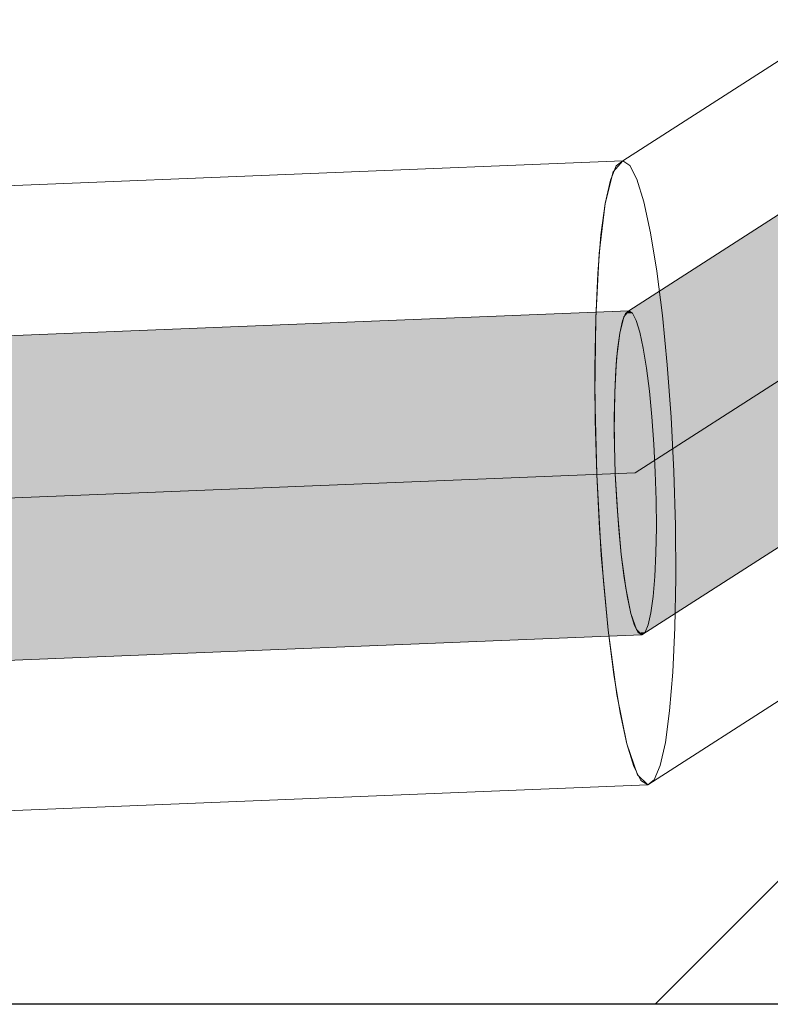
# Model space of a CAD drawing. Header units: millimetres. Extents: x -47038 to 86296, y -75637 to 48966.
# Tile 94 of 174: x -30942 to -30691, y 28540 to 28868. Entities that reach past the tile are written whole.
import ezdxf

# ---------------------------------------------------------------- set-up
doc = ezdxf.new("R2010")
doc.units = ezdxf.units.MM
doc.layers.add('420-K Ściany_Nr_pióra__95', color=7, linetype='Continuous', lineweight=20, true_color=0x7c7c7c)
doc.layers.add('510-I Elektryczne_Nr_pióra__172', color=7, linetype='Continuous', lineweight=20, true_color=0x663200)
doc.layers.add('510-I Elektryczne', color=7, linetype='Continuous')
for name, color, linetype, lineweight in [('510-I Elektryczne_Nr_pióra__19', 255, 'Continuous', 30), ('AP_zakres_Oopracowania', 7, 'Continuous', 5), ('XREF', 8, 'Continuous', 9)]:
    doc.layers.add(name, color=color, linetype=linetype, lineweight=lineweight)

# ---------------------------------------------------------------- blocks, each defined once
blk = doc.blocks.new('parter 2025.10.15')
at = {"layer": '510-I Elektryczne', "linetype": 'Continuous', "lineweight": 5}
for points in [[(772.045, 2332.67), (771.906, 2332.124), (778.305, 2336.236), (778.444, 2336.782)], [(772.045, 2332.67), (771.906, 2332.124), (778.305, 2336.236), (778.444, 2336.782)], [(772.211, 2332.861), (772.045, 2332.67), (778.444, 2336.782), (778.609, 2336.973)], [(772.211, 2332.861), (772.045, 2332.67), (778.444, 2336.782), (778.609, 2336.973)], [(771.906, 2332.124), (771.802, 2331.261), (778.201, 2335.373), (778.305, 2336.236)], [(771.906, 2332.124), (771.802, 2331.261), (778.201, 2335.373), (778.305, 2336.236)], [(771.802, 2331.261), (771.741, 2330.14), (778.14, 2334.252), (778.201, 2335.373)], [(771.802, 2331.261), (771.741, 2330.14), (778.14, 2334.252), (778.201, 2335.373)], [(771.741, 2330.14), (771.727, 2328.836), (778.125, 2332.948), (778.14, 2334.252)], [(771.741, 2330.14), (771.727, 2328.836), (778.125, 2332.948), (778.14, 2334.252)], [(698.106, 2329.808), (698.004, 2329.56), (771.996, 2332.526), (772.098, 2332.774)], [(698.106, 2329.808), (698.004, 2329.56), (771.996, 2332.526), (772.098, 2332.774)], [(698.219, 2329.894), (698.106, 2329.808), (772.098, 2332.774), (772.211, 2332.861)], [(698.219, 2329.894), (698.106, 2329.808), (772.098, 2332.774), (772.211, 2332.861)], [(771.727, 2328.836), (771.76, 2327.438), (778.159, 2331.55), (778.125, 2332.948)], [(771.727, 2328.836), (771.76, 2327.438), (778.159, 2331.55), (778.125, 2332.948)], [(771.996, 2332.526), (772.452, 2332.544), (772.33, 2332.783), (772.098, 2332.774)], [(771.996, 2332.526), (772.452, 2332.544), (772.33, 2332.783), (772.098, 2332.774)], [(772.098, 2332.774), (772.33, 2332.783), (772.211, 2332.861)], [(772.098, 2332.774), (772.33, 2332.783), (772.211, 2332.861)], [(698.004, 2329.56), (697.914, 2329.158), (771.906, 2332.124), (771.996, 2332.526)], [(698.004, 2329.56), (697.914, 2329.158), (771.906, 2332.124), (771.996, 2332.526)], [(771.906, 2332.124), (772.573, 2332.151), (772.452, 2332.544), (771.996, 2332.526)], [(771.906, 2332.124), (772.573, 2332.151), (772.452, 2332.544), (771.996, 2332.526)], [(697.914, 2329.158), (697.84, 2328.615), (771.832, 2331.581), (771.906, 2332.124)], [(697.914, 2329.158), (697.84, 2328.615), (771.832, 2331.581), (771.906, 2332.124)], [(771.832, 2331.581), (772.69, 2331.616), (772.573, 2332.151), (771.906, 2332.124)], [(771.832, 2331.581), (772.69, 2331.616), (772.573, 2332.151), (771.906, 2332.124)], [(697.84, 2328.615), (697.785, 2327.946), (771.777, 2330.913), (771.832, 2331.581)], [(697.84, 2328.615), (697.785, 2327.946), (771.777, 2330.913), (771.832, 2331.581)], [(771.76, 2327.438), (771.839, 2326.043), (778.237, 2330.155), (778.159, 2331.55)], [(771.76, 2327.438), (771.839, 2326.043), (778.237, 2330.155), (778.159, 2331.55)], [(771.777, 2330.913), (772.799, 2330.954), (772.69, 2331.616), (771.832, 2331.581)], [(771.777, 2330.913), (772.799, 2330.954), (772.69, 2331.616), (771.832, 2331.581)], [(697.785, 2327.946), (697.749, 2327.173), (771.741, 2330.14), (771.777, 2330.913)], [(697.785, 2327.946), (697.749, 2327.173), (771.741, 2330.14), (771.777, 2330.913)], [(771.741, 2330.14), (772.897, 2330.186), (772.799, 2330.954), (771.777, 2330.913)], [(771.741, 2330.14), (772.897, 2330.186), (772.799, 2330.954), (771.777, 2330.913)], [(697.749, 2327.173), (697.734, 2326.319), (771.726, 2329.285), (771.741, 2330.14)], [(697.749, 2327.173), (697.734, 2326.319), (771.726, 2329.285), (771.741, 2330.14)], [(771.726, 2329.285), (772.98, 2329.336), (772.897, 2330.186), (771.741, 2330.14)], [(771.726, 2329.285), (772.98, 2329.336), (772.897, 2330.186), (771.741, 2330.14)], [(771.839, 2326.043), (771.957, 2324.744), (778.356, 2328.856), (778.237, 2330.155)], [(771.839, 2326.043), (771.957, 2324.744), (778.356, 2328.856), (778.237, 2330.155)], [(697.734, 2326.319), (697.74, 2325.409), (771.732, 2328.376), (771.726, 2329.285)], [(697.734, 2326.319), (697.74, 2325.409), (771.732, 2328.376), (771.726, 2329.285)], [(772.98, 2329.336), (771.726, 2329.285), (771.732, 2328.376), (773.046, 2328.428)], [(772.98, 2329.336), (771.726, 2329.285), (771.732, 2328.376), (773.046, 2328.428)], [(771.957, 2324.744), (772.108, 2323.631), (778.507, 2327.743), (778.356, 2328.856)], [(771.957, 2324.744), (772.108, 2323.631), (778.507, 2327.743), (778.356, 2328.856)], [(697.74, 2325.409), (697.768, 2324.472), (771.76, 2327.438), (771.732, 2328.376)], [(697.74, 2325.409), (697.768, 2324.472), (771.76, 2327.438), (771.732, 2328.376)], [(773.046, 2328.428), (771.732, 2328.376), (771.76, 2327.438), (773.094, 2327.492)], [(773.046, 2328.428), (771.732, 2328.376), (771.76, 2327.438), (773.094, 2327.492)], [(772.108, 2323.631), (772.281, 2322.779), (778.679, 2326.891), (778.507, 2327.743)], [(772.108, 2323.631), (772.281, 2322.779), (778.679, 2326.891), (778.507, 2327.743)], [(697.768, 2324.472), (697.816, 2323.535), (771.808, 2326.502), (771.76, 2327.438)], [(697.768, 2324.472), (697.816, 2323.535), (771.808, 2326.502), (771.76, 2327.438)], [(773.094, 2327.492), (771.76, 2327.438), (771.808, 2326.502), (773.121, 2326.554)], [(773.094, 2327.492), (771.76, 2327.438), (771.808, 2326.502), (773.121, 2326.554)], [(772.281, 2322.779), (772.463, 2322.246), (778.862, 2326.358), (778.679, 2326.891)], [(772.281, 2322.779), (772.463, 2322.246), (778.862, 2326.358), (778.679, 2326.891)], [(773.121, 2326.554), (771.808, 2326.502), (771.874, 2325.594), (773.128, 2325.645)], [(773.121, 2326.554), (771.808, 2326.502), (771.874, 2325.594), (773.128, 2325.645)], [(697.816, 2323.535), (697.882, 2322.628), (771.874, 2325.594), (771.808, 2326.502)], [(697.816, 2323.535), (697.882, 2322.628), (771.874, 2325.594), (771.808, 2326.502)], [(772.463, 2322.246), (772.643, 2322.069), (779.042, 2326.181), (778.862, 2326.358)], [(772.463, 2322.246), (772.643, 2322.069), (779.042, 2326.181), (778.862, 2326.358)], [(697.882, 2322.628), (697.965, 2321.778), (771.957, 2324.744), (771.874, 2325.594)], [(697.882, 2322.628), (697.965, 2321.778), (771.957, 2324.744), (771.874, 2325.594)], [(773.128, 2325.645), (771.874, 2325.594), (771.957, 2324.744), (773.113, 2324.79)], [(773.128, 2325.645), (771.874, 2325.594), (771.957, 2324.744), (773.113, 2324.79)], [(697.965, 2321.778), (698.063, 2321.01), (772.055, 2323.976), (771.957, 2324.744)], [(697.965, 2321.778), (698.063, 2321.01), (772.055, 2323.976), (771.957, 2324.744)], [(773.113, 2324.79), (771.957, 2324.744), (772.055, 2323.976), (773.077, 2324.017)], [(773.113, 2324.79), (771.957, 2324.744), (772.055, 2323.976), (773.077, 2324.017)], [(698.063, 2321.01), (698.172, 2320.348), (772.164, 2323.315), (772.055, 2323.976)], [(698.063, 2321.01), (698.172, 2320.348), (772.164, 2323.315), (772.055, 2323.976)], [(773.077, 2324.017), (772.055, 2323.976), (772.164, 2323.315), (773.021, 2323.349)], [(773.077, 2324.017), (772.055, 2323.976), (772.164, 2323.315), (773.021, 2323.349)], [(698.172, 2320.348), (698.289, 2319.812), (772.281, 2322.779), (772.164, 2323.315)], [(698.172, 2320.348), (698.289, 2319.812), (772.281, 2322.779), (772.164, 2323.315)], [(773.021, 2323.349), (772.164, 2323.315), (772.281, 2322.779), (772.948, 2322.806)], [(773.021, 2323.349), (772.164, 2323.315), (772.281, 2322.779), (772.948, 2322.806)], [(698.289, 2319.812), (698.41, 2319.419), (772.402, 2322.386), (772.281, 2322.779)], [(698.289, 2319.812), (698.41, 2319.419), (772.402, 2322.386), (772.281, 2322.779)], [(772.948, 2322.806), (772.281, 2322.779), (772.402, 2322.386), (772.858, 2322.404)], [(772.948, 2322.806), (772.281, 2322.779), (772.402, 2322.386), (772.858, 2322.404)], [(698.41, 2319.419), (698.532, 2319.18), (772.524, 2322.147), (772.402, 2322.386)], [(698.41, 2319.419), (698.532, 2319.18), (772.524, 2322.147), (772.402, 2322.386)], [(772.858, 2322.404), (772.402, 2322.386), (772.524, 2322.147), (772.756, 2322.156)], [(772.858, 2322.404), (772.402, 2322.386), (772.524, 2322.147), (772.756, 2322.156)], [(698.532, 2319.18), (698.651, 2319.103), (772.643, 2322.069), (772.524, 2322.147)], [(698.532, 2319.18), (698.651, 2319.103), (772.643, 2322.069), (772.524, 2322.147)], [(772.524, 2322.147), (772.643, 2322.069), (772.756, 2322.156)], [(772.524, 2322.147), (772.643, 2322.069), (772.756, 2322.156)]]:
    blk.add_hatch(color=8, dxfattribs=at).paths.add_polyline_path(points)
at = {"layer": '420-K Ściany_Nr_pióra__95', "color": 8, "linetype": 'Continuous', "lineweight": 5, "flags": 128}
blk.add_lwpolyline([(1066.745, 2309.766), (655.253, 2309.766)], dxfattribs=at)
at = {"layer": '510-I Elektryczne_Nr_pióra__172', "color": 8, "linetype": 'Continuous', "lineweight": 5}
for p, q in [((772.01, 2337.857), (778.409, 2341.969)), ((772.01, 2337.857), (778.409, 2341.969)), ((698.018, 2334.89), (772.01, 2337.857)), ((698.018, 2334.89), (772.01, 2337.857)), ((771.794, 2337.69), (771.596, 2337.212)), ((771.794, 2337.69), (771.596, 2337.212)), ((772.01, 2337.857), (771.692, 2337.489)), ((772.01, 2337.857), (771.692, 2337.489)), ((772.01, 2337.857), (771.794, 2337.69)), ((772.01, 2337.857), (771.794, 2337.69)), ((772.24, 2337.708), (772.01, 2337.857)), ((772.24, 2337.708), (772.01, 2337.857)), ((772.475, 2337.248), (772.24, 2337.708)), ((772.475, 2337.248), (772.24, 2337.708)), ((771.692, 2337.489), (771.424, 2336.439)), ((771.692, 2337.489), (771.424, 2336.439)), ((771.596, 2337.212), (771.424, 2336.439)), ((771.596, 2337.212), (771.424, 2336.439)), ((772.709, 2336.49), (772.475, 2337.248)), ((772.709, 2336.49), (772.475, 2337.248)), ((772.211, 2332.861), (778.609, 2336.973)), ((772.211, 2332.861), (778.609, 2336.973)), ((771.424, 2336.439), (771.224, 2334.777)), ((771.424, 2336.439), (771.224, 2334.777)), ((771.424, 2336.439), (771.282, 2335.392)), ((771.424, 2336.439), (771.282, 2335.392)), ((772.934, 2335.459), (772.709, 2336.49)), ((772.934, 2335.459), (772.709, 2336.49)), ((771.282, 2335.392), (771.175, 2334.105)), ((771.282, 2335.392), (771.175, 2334.105)), ((773.143, 2334.184), (772.934, 2335.459)), ((773.143, 2334.184), (772.934, 2335.459)), ((771.224, 2334.777), (771.106, 2332.616)), ((771.224, 2334.777), (771.106, 2332.616)), ((771.175, 2334.105), (771.106, 2332.616)), ((771.175, 2334.105), (771.106, 2332.616)), ((773.331, 2332.705), (773.143, 2334.184)), ((773.331, 2332.705), (773.143, 2334.184)), ((698.219, 2329.894), (772.211, 2332.861)), ((698.219, 2329.894), (772.211, 2332.861)), ((772.098, 2332.774), (771.996, 2332.526)), ((772.098, 2332.774), (771.996, 2332.526)), ((772.211, 2332.861), (772.045, 2332.67)), ((772.211, 2332.861), (772.045, 2332.67)), ((772.211, 2332.861), (772.098, 2332.774)), ((772.211, 2332.861), (772.098, 2332.774)), ((772.33, 2332.783), (772.211, 2332.861)), ((772.33, 2332.783), (772.211, 2332.861)), ((772.452, 2332.544), (772.33, 2332.783)), ((772.452, 2332.544), (772.33, 2332.783)), ((771.106, 2332.616), (771.077, 2330.971)), ((771.106, 2332.616), (771.077, 2330.971)), ((771.106, 2332.616), (771.078, 2330.105)), ((771.106, 2332.616), (771.078, 2330.105)), ((772.045, 2332.67), (771.906, 2332.124)), ((772.045, 2332.67), (771.906, 2332.124)), ((771.996, 2332.526), (771.906, 2332.124)), ((771.996, 2332.526), (771.906, 2332.124)), ((772.573, 2332.151), (772.452, 2332.544)), ((772.573, 2332.151), (772.452, 2332.544)), ((773.492, 2331.068), (773.331, 2332.705)), ((773.492, 2331.068), (773.331, 2332.705)), ((771.906, 2332.124), (771.802, 2331.261)), ((771.906, 2332.124), (771.802, 2331.261)), ((771.906, 2332.124), (771.832, 2331.581)), ((771.906, 2332.124), (771.832, 2331.581)), ((772.69, 2331.616), (772.573, 2332.151)), ((772.69, 2331.616), (772.573, 2332.151)), ((771.832, 2331.581), (771.777, 2330.913)), ((771.832, 2331.581), (771.777, 2330.913)), ((772.799, 2330.954), (772.69, 2331.616)), ((772.799, 2330.954), (772.69, 2331.616)), ((771.802, 2331.261), (771.741, 2330.14)), ((771.802, 2331.261), (771.741, 2330.14)), ((771.077, 2330.971), (771.089, 2329.219)), ((771.077, 2330.971), (771.089, 2329.219)), ((771.777, 2330.913), (771.741, 2330.14)), ((771.777, 2330.913), (771.741, 2330.14)), ((772.897, 2330.186), (772.799, 2330.954)), ((772.897, 2330.186), (772.799, 2330.954)), ((773.62, 2329.32), (773.492, 2331.068)), ((773.62, 2329.32), (773.492, 2331.068)), ((771.741, 2330.14), (771.726, 2329.285)), ((771.741, 2330.14), (771.726, 2329.285)), ((771.741, 2330.14), (771.727, 2328.836)), ((771.741, 2330.14), (771.727, 2328.836)), ((772.98, 2329.336), (772.897, 2330.186)), ((772.98, 2329.336), (772.897, 2330.186)), ((771.078, 2330.105), (771.142, 2327.414)), ((771.078, 2330.105), (771.142, 2327.414)), ((771.089, 2329.219), (771.142, 2327.414)), ((771.089, 2329.219), (771.142, 2327.414)), ((771.726, 2329.285), (771.732, 2328.376)), ((771.726, 2329.285), (771.732, 2328.376)), ((773.046, 2328.428), (772.98, 2329.336)), ((773.046, 2328.428), (772.98, 2329.336)), ((773.712, 2327.517), (773.62, 2329.32)), ((773.712, 2327.517), (773.62, 2329.32)), ((771.727, 2328.836), (771.76, 2327.438)), ((771.727, 2328.836), (771.76, 2327.438)), ((771.732, 2328.376), (771.76, 2327.438)), ((771.732, 2328.376), (771.76, 2327.438)), ((773.094, 2327.492), (773.046, 2328.428)), ((773.094, 2327.492), (773.046, 2328.428)), ((773.765, 2325.711), (773.712, 2327.517)), ((773.765, 2325.711), (773.712, 2327.517)), ((771.142, 2327.414), (771.234, 2325.61)), ((771.142, 2327.414), (771.294, 2324.726)), ((771.142, 2327.414), (771.234, 2325.61)), ((771.142, 2327.414), (771.294, 2324.726)), ((771.76, 2327.438), (771.808, 2326.502)), ((771.76, 2327.438), (771.839, 2326.043)), ((771.76, 2327.438), (771.808, 2326.502)), ((771.76, 2327.438), (771.839, 2326.043)), ((773.121, 2326.554), (773.094, 2327.492)), ((773.121, 2326.554), (773.094, 2327.492)), ((773.128, 2325.645), (773.121, 2326.554)), ((773.128, 2325.645), (773.121, 2326.554)), ((771.808, 2326.502), (771.874, 2325.594)), ((771.808, 2326.502), (771.874, 2325.594)), ((771.839, 2326.043), (771.957, 2324.744)), ((771.839, 2326.043), (771.957, 2324.744)), ((772.643, 2322.069), (779.042, 2326.181)), ((772.643, 2322.069), (779.042, 2326.181)), ((771.234, 2325.61), (771.362, 2323.862)), ((771.234, 2325.61), (771.362, 2323.862)), ((771.874, 2325.594), (771.957, 2324.744)), ((771.874, 2325.594), (771.957, 2324.744)), ((773.113, 2324.79), (773.128, 2325.645)), ((773.113, 2324.79), (773.128, 2325.645)), ((773.777, 2323.959), (773.765, 2325.711)), ((773.777, 2323.959), (773.765, 2325.711)), ((771.294, 2324.726), (771.523, 2322.225)), ((771.294, 2324.726), (771.523, 2322.225)), ((771.957, 2324.744), (772.055, 2323.976)), ((771.957, 2324.744), (772.108, 2323.631)), ((771.957, 2324.744), (772.055, 2323.976)), ((771.957, 2324.744), (772.108, 2323.631)), ((773.077, 2324.017), (773.113, 2324.79)), ((773.077, 2324.017), (773.113, 2324.79)), ((772.055, 2323.976), (772.164, 2323.315)), ((772.055, 2323.976), (772.164, 2323.315)), ((773.021, 2323.349), (773.077, 2324.017)), ((773.021, 2323.349), (773.077, 2324.017)), ((773.748, 2322.314), (773.777, 2323.959)), ((773.748, 2322.314), (773.777, 2323.959)), ((771.362, 2323.862), (771.523, 2322.225)), ((771.362, 2323.862), (771.523, 2322.225)), ((772.108, 2323.631), (772.281, 2322.779)), ((772.108, 2323.631), (772.281, 2322.779)), ((772.164, 2323.315), (772.281, 2322.779)), ((772.164, 2323.315), (772.281, 2322.779)), ((772.948, 2322.806), (773.021, 2323.349)), ((772.948, 2322.806), (773.021, 2323.349)), ((772.281, 2322.779), (772.402, 2322.386)), ((772.281, 2322.779), (772.463, 2322.246)), ((772.281, 2322.779), (772.402, 2322.386)), ((772.281, 2322.779), (772.463, 2322.246)), ((772.858, 2322.404), (772.948, 2322.806)), ((772.858, 2322.404), (772.948, 2322.806)), ((772.402, 2322.386), (772.524, 2322.147)), ((772.402, 2322.386), (772.524, 2322.147)), ((772.756, 2322.156), (772.858, 2322.404)), ((772.756, 2322.156), (772.858, 2322.404)), ((773.679, 2320.825), (773.748, 2322.314)), ((773.679, 2320.825), (773.748, 2322.314)), ((698.651, 2319.103), (772.643, 2322.069)), ((698.651, 2319.103), (772.643, 2322.069)), ((771.523, 2322.225), (771.711, 2320.746)), ((771.523, 2322.225), (771.813, 2320.081)), ((771.523, 2322.225), (771.711, 2320.746)), ((771.523, 2322.225), (771.813, 2320.081)), ((772.463, 2322.246), (772.643, 2322.069)), ((772.463, 2322.246), (772.643, 2322.069)), ((772.524, 2322.147), (772.643, 2322.069)), ((772.524, 2322.147), (772.643, 2322.069)), ((772.643, 2322.069), (772.756, 2322.156)), ((772.643, 2322.069), (772.756, 2322.156)), ((772.844, 2317.073), (779.242, 2321.185)), ((772.844, 2317.073), (779.242, 2321.185)), ((771.711, 2320.746), (771.92, 2319.471)), ((771.711, 2320.746), (771.92, 2319.471)), ((773.572, 2319.538), (773.679, 2320.825)), ((773.572, 2319.538), (773.679, 2320.825)), ((771.813, 2320.081), (772.145, 2318.44)), ((771.813, 2320.081), (772.145, 2318.44)), ((771.92, 2319.471), (772.145, 2318.44)), ((771.92, 2319.471), (772.145, 2318.44)), ((773.43, 2318.491), (773.572, 2319.538)), ((773.43, 2318.491), (773.572, 2319.538)), ((772.145, 2318.44), (772.379, 2317.682)), ((772.145, 2318.44), (772.497, 2317.414)), ((772.145, 2318.44), (772.379, 2317.682)), ((772.145, 2318.44), (772.497, 2317.414)), ((773.258, 2317.718), (773.43, 2318.491)), ((773.258, 2317.718), (773.43, 2318.491)), ((772.379, 2317.682), (772.614, 2317.222)), ((772.379, 2317.682), (772.614, 2317.222)), ((773.06, 2317.24), (773.258, 2317.718)), ((773.06, 2317.24), (773.258, 2317.718)), ((772.497, 2317.414), (772.844, 2317.073)), ((772.497, 2317.414), (772.844, 2317.073)), ((698.852, 2314.107), (772.844, 2317.073)), ((698.852, 2314.107), (772.844, 2317.073)), ((772.614, 2317.222), (772.844, 2317.073)), ((772.614, 2317.222), (772.844, 2317.073)), ((772.844, 2317.073), (773.06, 2317.24)), ((772.844, 2317.073), (773.06, 2317.24))]:
    blk.add_line(p, q, dxfattribs=at)
at = {"layer": '510-I Elektryczne_Nr_pióra__19', "color": 8, "linetype": 'Continuous', "lineweight": 5}
for p, q in [((772.427, 2327.465), (778.826, 2331.577)), ((772.427, 2327.465), (778.826, 2331.577)), ((698.435, 2324.499), (772.427, 2327.465)), ((698.435, 2324.499), (772.427, 2327.465))]:
    blk.add_line(p, q, dxfattribs=at)

msp = doc.modelspace()

# ---------------------------------------------------------------- block references
at = {"layer": 'XREF', "xscale": 10, "yscale": 10, "zscale": 10}
msp.add_blockref('parter 2025.10.15', (-38460.61, 5442.28), dxfattribs=at)

# ---------------------------------------------------------------- next in the draw order: hatches: boundary and pattern name
at = {"layer": 'AP_zakres_Oopracowania'}
h = msp.add_hatch(dxfattribs=at)
h.set_pattern_fill('ANSI31', color=256, scale=200, style=0)
h.paths.add_polyline_path([(-27793.16, 32584.78), (-31913.15, 32584.78), (-31913.15, 28539.94), (-27793.16, 28539.94)])
h.paths.add_polyline_path([(-31094.55, 29743.16), (-28160.72, 29743.16), (-28160.72, 30409.09), (-31094.55, 30409.09)], flags=24)

# ---------------------------------------------------------------- next in the draw order: linework, layer by layer
msp.add_lwpolyline([(-31913.15, 32584.78), (-27793.16, 32584.78), (-27793.16, 28539.94), (-31913.15, 28539.94)], close=True)

doc.saveas('drawing.dxf')
